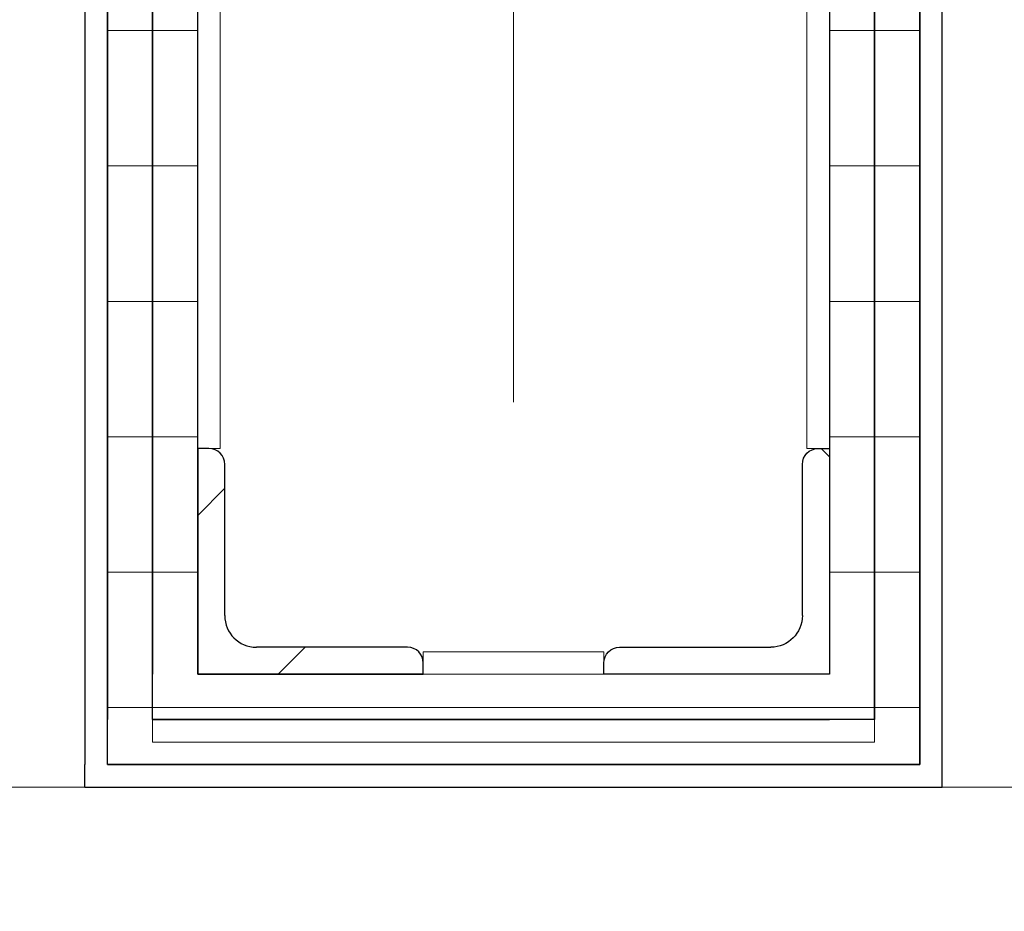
# Model space of a CAD drawing. Header units: millimetres. Extents: x 53458 to 260960, y -123310 to -86797.
# Tile 253 of 256: x 77896 to 78114, y -118905 to -118708. Entities that reach past the tile are written whole.
import ezdxf
from ezdxf.enums import TextEntityAlignment as Align

# ---------------------------------------------------------------- set-up
doc = ezdxf.new("R2010")
doc.units = ezdxf.units.MM
doc.header["$MEASUREMENT"] = 0
doc.linetypes.add('Przerywana podwójnie', pattern=[295, 125, -50, 70.00000000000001, -50])
doc.linetypes.add('Wipeout_Contour', pattern=[1000, 0, -1000])
for name, color, linetype in [('Nowe_A-Balkony', 7, 'Continuous'), ('Nowe_A-Balkony-Słupy', 7, 'Continuous'), ('Nowe_A-Osi', 7, 'Continuous'), ('Nowe_A-Wymiary-Zewnętrzne', 7, 'Continuous')]:
    doc.layers.add(name, color=color, linetype=linetype)
for name, color, linetype, lineweight in [('Nowe_A-Balkony-Słupy_Nr_pióra__27', 7, 'Continuous', 25), ('Nowe_A-Balkony-Słupy_Nr_pióra__28', 7, 'Continuous', 25), ('Nowe_A-Balkony-Słupy_Nr_pióra__87', 7, 'Continuous', 13), ('Nowe_A-Balkony-Słupy_Nr_pióra__89', 7, 'Continuous', 13), ('Nowe_A-Balkony_Nr_pióra__89', 7, 'Continuous', 13), ('Nowe_A-Osi_Nr_pióra__20', 1, 'Continuous', 13), ('Nowe_A-Osi_Nr_pióra__6', 5, 'Continuous', 13), ('Nowe_A-Wymiary-Zewnętrzne_Nr_pióra__46', 5, 'Continuous', 15)]:
    doc.layers.add(name, color=color, linetype=linetype, lineweight=lineweight)
doc.layers.add('Nowe_A-Wymiary-Zewnętrzne_Nr_pióra__45', color=7, linetype='Continuous', lineweight=15, true_color=0x40a5ff)
doc.layers.add('Nowe_A-Wymiary-Zewnętrzne_Nr_pióra__85', color=7, linetype='Continuous', lineweight=13, true_color=0x80c2ff)
doc.styles.add('STYL_AUTOMATYCZNY_1', font='arial.ttf')
doc.styles.add('STYL_AUTOMATYCZNY_2', font='arial.ttf')
doc.dimstyles.new('STYL_AUTOMATYCZNY__1', dxfattribs={"dimtxt": 125, "dimasz": 47.5, "dimexe": 0.18, "dimexo": 20, "dimgap": 0, "dimtad": 1, "dimtih": 1, "dimtoh": 1, "dimdec": 1, "dimlfac": 0.1, "dimzin": 0, "dimdsep": 46, "dimtxsty": 'STYL_AUTOMATYCZNY_2', "dimblk": 'ARROWHEAD_11', "dimblk1": 'ARROWHEAD_11', "dimblk2": 'ARROWHEAD_11', "dimcen": 0.09, "dimclrd": 256, "dimclre": 256, "dimclrt": 5, "dimadec": 1, "dimazin": 0, "dimtfac": 1, "dimtdec": 4, "dimtmove": 0, "dimatfit": 3, "dimfxl": 0, "dimtolj": 1, "dimtzin": 0, "dimarcsym": 0})
doc.dimstyles.new('STYL_AUTOMATYCZNY__2', dxfattribs={"dimtxt": 125, "dimasz": 47.5, "dimexe": 0.18, "dimexo": 20, "dimgap": 0, "dimtad": 1, "dimdec": 1, "dimlfac": 0.1, "dimzin": 0, "dimdsep": 46, "dimtxsty": 'STYL_AUTOMATYCZNY_2', "dimblk": 'ARROWHEAD_11', "dimblk1": 'ARROWHEAD_11', "dimblk2": 'ARROWHEAD_11', "dimcen": 0.09, "dimclrd": 256, "dimclre": 256, "dimclrt": 5, "dimadec": 1, "dimazin": 0, "dimtfac": 1, "dimtdec": 4, "dimtmove": 0, "dimatfit": 3, "dimfxl": 0, "dimtolj": 1, "dimtzin": 0, "dimarcsym": 0})
pattern_1 = [(0, (0, 0), (0, 30.0000011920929), [])]
pattern_2 = [(0, (0, 0), (0, 86.60254037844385), [0, -50]), (0, (25, 43.30126941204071), (0, 86.60254037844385), [0, -50])]

# ---------------------------------------------------------------- blocks, each defined once
blk = doc.blocks.new('Ściana_2', base_point=(77925.07224493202, -118862.5979270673))
at = {"color": 254, "linetype": 'Wipeout_Contour', "lineweight": 0, "ltscale": 568699.6720881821}
blk.add_wipeout([(77925.072244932, -118867.5979270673), (78085.07224493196, -118867.5979270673), (78085.07224493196, -118862.5979270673), (77925.072244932, -118862.5979270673)], dxfattribs=at).dxf.layer = 'Nowe_A-Balkony-Słupy'
at = {"layer": 'Nowe_A-Balkony-Słupy_Nr_pióra__87', "color": 7, "linetype": 'Continuous', "lineweight": 13, "flags": 128}
for points in [[(78085.07224493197, -118862.5979270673), (77925.07224493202, -118862.5979270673)], [(77925.07224493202, -118862.5979270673), (77925.07224493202, -118867.5979270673)], [(78085.07224493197, -118867.5979270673), (78085.07224493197, -118862.5979270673)], [(77925.07224493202, -118867.5979270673), (78085.07224493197, -118867.5979270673)]]:
    blk.add_lwpolyline(points, dxfattribs=at)
blk = doc.blocks.new('Strop_1', base_point=(90780.07224493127, -117167.5979916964))
at = {"layer": 'Nowe_A-Balkony_Nr_pióra__89', "color": 7, "linetype": 'Continuous', "lineweight": 13, "flags": 128}
blk.add_lwpolyline([(90780.07224493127, -117167.5979916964), (90780.07224493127, -118877.5979063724), (65230.07224493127, -118877.5979063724), (65230.07224493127, -117167.5979916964)], close=True, dxfattribs=at)
blk = doc.blocks.new('Strop_9', base_point=(77935.072244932, -118852.5979270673))
at = {"layer": 'Nowe_A-Balkony-Słupy_Nr_pióra__89', "color": 7, "linetype": 'Continuous', "lineweight": 13, "flags": 128}
blk.add_lwpolyline([(77935.072244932, -118852.5979270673), (77935.072244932, -118532.5979270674), (78075.07224493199, -118532.5979270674), (78075.07224493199, -118852.5979270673)], close=True, dxfattribs=at)
blk = doc.blocks.new('Strop_10', base_point=(77935.072244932, -118852.5979270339))
at = {"layer": 'Nowe_A-Balkony-Słupy_Nr_pióra__89', "color": 7, "linetype": 'Continuous', "lineweight": 13, "flags": 128}
blk.add_lwpolyline([(77935.072244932, -118852.5979270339), (77935.072244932, -118532.597927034), (78075.07224493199, -118532.597927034), (78075.07224493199, -118852.5979270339)], close=True, dxfattribs=at)
blk = doc.blocks.new('Ściana_100', base_point=(78075.07224493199, -118532.5979270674))
at = {"layer": 'Nowe_A-Balkony-Słupy', "linetype": 'Continuous', "lineweight": 0, "true_color": 0x000000}
h = blk.add_hatch(dxfattribs=at)
h.set_pattern_fill('Sklejka', color=18, style=0, pattern_type=2)
h.set_pattern_definition(pattern_1)
h.paths.add_polyline_path([(78075.07224493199, -118532.5979270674), (78085.07224493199, -118522.5979270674), (78075.07224493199, -118522.5979270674)])
h = blk.add_hatch(dxfattribs=at)
h.set_pattern_fill('Sklejka', color=18, style=0, pattern_type=2)
h.set_pattern_definition(pattern_1)
h.paths.add_polyline_path([(78075.07224493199, -118532.5979270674), (78085.072244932, -118532.5979270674), (78085.072244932, -118522.5979270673)])
h = blk.add_hatch(dxfattribs=at)
h.set_pattern_fill('Sklejka', color=18, style=0, pattern_type=2)
h.set_pattern_definition(pattern_1)
h.paths.add_polyline_path([(78075.07224493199, -118532.5979270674), (78075.07224493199, -118852.5979270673), (78085.07224493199, -118852.5979270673), (78085.07224493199, -118532.5979270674)])
h = blk.add_hatch(dxfattribs=at)
h.set_pattern_fill('Sklejka', color=18, style=0, pattern_type=2)
h.set_pattern_definition(pattern_1)
h.paths.add_polyline_path([(78075.07224493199, -118862.5979270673), (78085.07224493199, -118862.5979270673), (78075.07224493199, -118852.5979270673)])
h = blk.add_hatch(dxfattribs=at)
h.set_pattern_fill('Sklejka', color=18, style=0, pattern_type=2)
h.set_pattern_definition(pattern_1)
h.paths.add_polyline_path([(78075.07224493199, -118852.5979270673), (78085.07224493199, -118862.5979270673), (78085.07224493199, -118852.5979270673)])
at = {"layer": 'Nowe_A-Balkony-Słupy_Nr_pióra__27', "color": 7, "linetype": 'Continuous', "lineweight": 25, "flags": 128}
for points in [[(78085.07224493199, -118522.5979270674), (78075.07224493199, -118522.5979270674)], [(78085.07224493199, -118862.5979270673), (78085.07224493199, -118522.5979270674)], [(78075.07224493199, -118532.5979270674), (78075.07224493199, -118852.5979270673)], [(78085.07224493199, -118862.5979270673), (78075.07224493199, -118862.5979270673)]]:
    blk.add_lwpolyline(points, dxfattribs=at)
blk = doc.blocks.new('Ściana_104', base_point=(77935.072244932, -118852.5979270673))
at = {"layer": 'Nowe_A-Balkony-Słupy', "linetype": 'Continuous', "lineweight": 0, "true_color": 0x000000}
h = blk.add_hatch(dxfattribs=at)
h.set_pattern_fill('Sklejka', color=18, style=0, pattern_type=2)
h.set_pattern_definition(pattern_1)
h.paths.add_polyline_path([(77925.07224493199, -118852.5979270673), (77925.07224493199, -118862.5979270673), (77935.072244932, -118852.5979270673)])
h = blk.add_hatch(dxfattribs=at)
h.set_pattern_fill('Sklejka', color=18, style=0, pattern_type=2)
h.set_pattern_definition(pattern_1)
h.paths.add_polyline_path([(77935.072244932, -118852.5979270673), (77925.072244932, -118862.5979270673), (77935.072244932, -118862.5979270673)])
h = blk.add_hatch(dxfattribs=at)
h.set_pattern_fill('Sklejka', color=18, style=0, pattern_type=2)
h.set_pattern_definition(pattern_1)
h.paths.add_polyline_path([(78075.07224493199, -118852.5979270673), (77935.072244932, -118852.5979270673), (77935.072244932, -118862.5979270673), (78075.07224493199, -118862.5979270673)])
at = {"layer": 'Nowe_A-Balkony-Słupy_Nr_pióra__27', "color": 7, "linetype": 'Continuous', "lineweight": 25, "flags": 128}
for points in [[(77925.072244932, -118862.5979270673), (77925.072244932, -118852.5979270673)], [(78075.07224493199, -118852.5979270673), (77935.072244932, -118852.5979270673)], [(77925.072244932, -118862.5979270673), (78075.07224493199, -118862.5979270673)]]:
    blk.add_lwpolyline(points, dxfattribs=at)
blk = doc.blocks.new('Ściana_105', base_point=(77925.07224493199, -118862.5979270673))
at = {"layer": 'Nowe_A-Balkony-Słupy', "linetype": 'Continuous', "lineweight": 0, "true_color": 0x000000}
h = blk.add_hatch(dxfattribs=at)
h.set_pattern_fill('Sklejka', color=18, style=0, pattern_type=2)
h.set_pattern_definition(pattern_1)
h.paths.add_polyline_path([(77915.07224493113, -118862.5979270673), (77915.07224493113, -118872.5979270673), (77925.07224493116, -118862.5979270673)])
h = blk.add_hatch(dxfattribs=at)
h.set_pattern_fill('Sklejka', color=18, style=0, pattern_type=2)
h.set_pattern_definition(pattern_1)
h.paths.add_polyline_path([(77925.07224493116, -118862.5979270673), (77915.07224493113, -118872.5979270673), (77925.07224493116, -118872.5979270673)])
h = blk.add_hatch(dxfattribs=at)
h.set_pattern_fill('Sklejka', color=18, style=0, pattern_type=2)
h.set_pattern_definition(pattern_1)
h.paths.add_polyline_path([(78085.07224493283, -118862.5979270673), (77925.07224493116, -118862.5979270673), (77925.07224493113, -118872.5979270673), (78085.07224493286, -118872.5979270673)])
h = blk.add_hatch(dxfattribs=at)
h.set_pattern_fill('Sklejka', color=18, style=0, pattern_type=2)
h.set_pattern_definition(pattern_1)
h.paths.add_polyline_path([(78085.07224493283, -118862.5979270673), (78095.07224493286, -118872.5979270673), (78095.07224493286, -118862.5979270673)])
h = blk.add_hatch(dxfattribs=at)
h.set_pattern_fill('Sklejka', color=18, style=0, pattern_type=2)
h.set_pattern_definition(pattern_1)
h.paths.add_polyline_path([(78085.07224493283, -118872.5979270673), (78095.07224493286, -118872.5979270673), (78085.07224493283, -118862.5979270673)])
at = {"layer": 'Nowe_A-Balkony-Słupy_Nr_pióra__27', "color": 7, "linetype": 'Continuous', "lineweight": 25, "flags": 128}
for points in [[(77915.07224493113, -118872.5979270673), (77915.07224493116, -118862.5979270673)], [(78085.07224493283, -118862.5979270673), (77925.07224493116, -118862.5979270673)], [(78095.07224493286, -118872.5979270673), (78095.07224493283, -118862.5979270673)], [(77915.07224493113, -118872.5979270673), (78095.07224493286, -118872.5979270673)]]:
    blk.add_lwpolyline(points, dxfattribs=at)
blk = doc.blocks.new('Ściana_106', base_point=(77915.07224493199, -118872.5979270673))
at = {"layer": 'Nowe_A-Balkony-Słupy', "linetype": 'Continuous', "lineweight": 0, "true_color": 0x000000}
h = blk.add_hatch(dxfattribs=at)
h.set_pattern_fill('Tynk', color=18, style=0, pattern_type=2)
h.set_pattern_definition(pattern_2)
h.paths.add_polyline_path([(77910.07224493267, -118872.5979270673), (77910.07224493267, -118877.5979270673), (77915.07224493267, -118872.5979270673)])
h = blk.add_hatch(dxfattribs=at)
h.set_pattern_fill('Tynk', color=18, style=0, pattern_type=2)
h.set_pattern_definition(pattern_2)
h.paths.add_polyline_path([(77915.07224493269, -118872.5979270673), (77910.07224493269, -118877.5979270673), (77915.07224493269, -118877.5979270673)])
h = blk.add_hatch(dxfattribs=at)
h.set_pattern_fill('Tynk', color=18, style=0, pattern_type=2)
h.set_pattern_definition(pattern_2)
h.paths.add_polyline_path([(78095.07224493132, -118872.5979270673), (77915.07224493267, -118872.5979270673), (77915.07224493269, -118877.5979270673), (78095.0722449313, -118877.5979270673)])
h = blk.add_hatch(dxfattribs=at)
h.set_pattern_fill('Tynk', color=18, style=0, pattern_type=2)
h.set_pattern_definition(pattern_2)
h.paths.add_polyline_path([(78095.07224493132, -118872.5979270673), (78100.07224493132, -118877.5979270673), (78100.07224493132, -118872.5979270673)])
h = blk.add_hatch(dxfattribs=at)
h.set_pattern_fill('Tynk', color=18, style=0, pattern_type=2)
h.set_pattern_definition(pattern_2)
h.paths.add_polyline_path([(78095.0722449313, -118877.5979270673), (78100.07224493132, -118877.5979270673), (78095.0722449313, -118872.5979270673)])
at = {"layer": 'Nowe_A-Balkony-Słupy_Nr_pióra__27', "color": 7, "linetype": 'Continuous', "lineweight": 25, "flags": 128}
for points in [[(77910.07224493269, -118877.5979270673), (77910.07224493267, -118872.5979270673)], [(78095.07224493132, -118872.5979270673), (77915.07224493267, -118872.5979270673)], [(78100.0722449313, -118877.5979270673), (78100.07224493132, -118872.5979270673)], [(77910.07224493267, -118877.5979270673), (78100.07224493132, -118877.5979270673)]]:
    blk.add_lwpolyline(points, dxfattribs=at)
blk = doc.blocks.new('Ściana_107', base_point=(77935.072244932, -118532.5979270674))
at = {"layer": 'Nowe_A-Balkony-Słupy', "linetype": 'Continuous', "lineweight": 0, "true_color": 0x000000}
h = blk.add_hatch(dxfattribs=at)
h.set_pattern_fill('Sklejka', color=18, style=0, pattern_type=2)
h.set_pattern_definition(pattern_1)
h.paths.add_polyline_path([(77935.072244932, -118852.5979270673), (77935.072244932, -118532.5979270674), (77925.072244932, -118532.5979270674), (77925.072244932, -118852.5979270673)])
at = {"layer": 'Nowe_A-Balkony-Słupy_Nr_pióra__27', "color": 7, "linetype": 'Continuous', "lineweight": 25, "flags": 128}
for points in [[(77925.072244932, -118532.5979270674), (77925.072244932, -118852.5979270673)], [(77935.072244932, -118852.5979270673), (77935.072244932, -118532.5979270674)]]:
    blk.add_lwpolyline(points, dxfattribs=at)
blk = doc.blocks.new('Ściana_108', base_point=(78085.07224493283, -118862.5979270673))
at = {"layer": 'Nowe_A-Balkony-Słupy', "linetype": 'Continuous', "lineweight": 0, "true_color": 0x000000}
h = blk.add_hatch(dxfattribs=at)
h.set_pattern_fill('Sklejka', color=18, style=0, pattern_type=2)
h.set_pattern_definition(pattern_1)
h.paths.add_polyline_path([(78085.07224493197, -118522.5979270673), (78085.07224493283, -118862.5979270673), (78095.07224493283, -118862.5979270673), (78095.07224493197, -118522.5979270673)])
at = {"layer": 'Nowe_A-Balkony-Słupy_Nr_pióra__27', "color": 7, "linetype": 'Continuous', "lineweight": 25, "flags": 128}
for points in [[(78085.07224493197, -118522.5979270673), (78085.07224493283, -118862.5979270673)], [(78095.07224493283, -118862.5979270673), (78095.07224493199, -118522.5979270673)]]:
    blk.add_lwpolyline(points, dxfattribs=at)
blk = doc.blocks.new('Ściana_109', base_point=(77925.07224493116, -118862.5979270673))
at = {"layer": 'Nowe_A-Balkony-Słupy', "linetype": 'Continuous', "lineweight": 0, "true_color": 0x000000}
h = blk.add_hatch(dxfattribs=at)
h.set_pattern_fill('Sklejka', color=18, style=0, pattern_type=2)
h.set_pattern_definition(pattern_1)
h.paths.add_polyline_path([(77925.07224493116, -118862.5979270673), (77925.07224493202, -118522.5979270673), (77915.072244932, -118522.5979270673), (77915.07224493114, -118862.5979270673)])
at = {"layer": 'Nowe_A-Balkony-Słupy_Nr_pióra__27', "color": 7, "linetype": 'Continuous', "lineweight": 25, "flags": 128}
for points in [[(77915.072244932, -118522.5979270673), (77915.07224493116, -118862.5979270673)], [(77925.07224493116, -118862.5979270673), (77925.07224493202, -118522.5979270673)]]:
    blk.add_lwpolyline(points, dxfattribs=at)
blk = doc.blocks.new('Ściana_110', base_point=(78095.07224493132, -118872.5979270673))
at = {"layer": 'Nowe_A-Balkony-Słupy', "linetype": 'Continuous', "lineweight": 0, "true_color": 0x000000}
h = blk.add_hatch(dxfattribs=at)
h.set_pattern_fill('Tynk', color=18, style=0, pattern_type=2)
h.set_pattern_definition(pattern_2)
h.paths.add_polyline_path([(78095.072244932, -118512.5979270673), (78095.07224493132, -118872.5979270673), (78100.07224493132, -118872.5979270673), (78100.07224493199, -118512.5979270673)])
at = {"layer": 'Nowe_A-Balkony-Słupy_Nr_pióra__27', "color": 7, "linetype": 'Continuous', "lineweight": 25, "flags": 128}
for points in [[(78095.072244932, -118512.5979270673), (78095.07224493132, -118872.5979270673)], [(78100.07224493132, -118872.5979270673), (78100.07224493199, -118512.5979270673)]]:
    blk.add_lwpolyline(points, dxfattribs=at)
blk = doc.blocks.new('Ściana_111', base_point=(77915.07224493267, -118872.5979270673))
at = {"layer": 'Nowe_A-Balkony-Słupy', "linetype": 'Continuous', "lineweight": 0, "true_color": 0x000000}
h = blk.add_hatch(dxfattribs=at)
h.set_pattern_fill('Tynk', color=18, style=0, pattern_type=2)
h.set_pattern_definition(pattern_2)
h.paths.add_polyline_path([(77915.07224493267, -118872.5979270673), (77915.07224493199, -118512.5979270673), (77910.07224493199, -118512.5979270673), (77910.07224493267, -118872.5979270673)])
at = {"layer": 'Nowe_A-Balkony-Słupy_Nr_pióra__27', "color": 7, "linetype": 'Continuous', "lineweight": 25, "flags": 128}
for points in [[(77910.072244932, -118512.5979270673), (77910.07224493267, -118872.5979270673)], [(77915.07224493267, -118872.5979270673), (77915.07224493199, -118512.5979270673)]]:
    blk.add_lwpolyline(points, dxfattribs=at)
blk = doc.blocks.new('Ściana_112', base_point=(78075.07224493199, -118802.5979270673))
at = {"color": 254, "linetype": 'Wipeout_Contour', "lineweight": 0, "ltscale": 568271.2457982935}
blk.add_wipeout([(78075.07224493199, -118802.5979270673), (78075.07224493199, -118582.59792706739), (78070.07224493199, -118582.59792706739), (78070.07224493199, -118802.5979270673)], dxfattribs=at).dxf.layer = 'Nowe_A-Balkony-Słupy'
at = {"layer": 'Nowe_A-Balkony-Słupy_Nr_pióra__87', "color": 7, "linetype": 'Continuous', "lineweight": 13, "flags": 128}
for points in [[(78075.07224493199, -118582.5979270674), (78070.07224493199, -118582.5979270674)], [(78070.07224493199, -118582.5979270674), (78070.07224493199, -118802.5979270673)], [(78075.07224493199, -118802.5979270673), (78075.07224493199, -118582.5979270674)], [(78070.07224493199, -118802.5979270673), (78075.07224493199, -118802.5979270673)]]:
    blk.add_lwpolyline(points, dxfattribs=at)
blk = doc.blocks.new('Ściana_113', base_point=(78075.07224493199, -118802.5979270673))
at = {"color": 254, "linetype": 'Wipeout_Contour', "lineweight": 0, "ltscale": 568271.2457982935}
blk.add_wipeout([(78075.07224493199, -118802.5979270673), (78075.07224493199, -118582.59792706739), (78070.07224493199, -118582.59792706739), (78070.07224493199, -118802.5979270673)], dxfattribs=at).dxf.layer = 'Nowe_A-Balkony-Słupy'
at = {"layer": 'Nowe_A-Balkony-Słupy_Nr_pióra__87', "color": 7, "linetype": 'Continuous', "lineweight": 13, "flags": 128}
for points in [[(78075.07224493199, -118582.5979270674), (78070.07224493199, -118582.5979270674)], [(78070.07224493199, -118582.5979270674), (78070.07224493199, -118802.5979270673)], [(78075.07224493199, -118802.5979270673), (78075.07224493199, -118582.5979270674)], [(78070.07224493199, -118802.5979270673), (78075.07224493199, -118802.5979270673)]]:
    blk.add_lwpolyline(points, dxfattribs=at)
blk = doc.blocks.new('Ściana_114', base_point=(77935.072244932, -118802.5979270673))
at = {"color": 254, "linetype": 'Wipeout_Contour', "lineweight": 0, "ltscale": 567974.6708678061}
blk.add_wipeout([(77940.072244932, -118802.5979270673), (77940.072244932, -118582.59792706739), (77935.072244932, -118582.59792706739), (77935.072244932, -118802.5979270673)], dxfattribs=at).dxf.layer = 'Nowe_A-Balkony-Słupy'
at = {"layer": 'Nowe_A-Balkony-Słupy_Nr_pióra__87', "color": 7, "linetype": 'Continuous', "lineweight": 13, "flags": 128}
for points in [[(77940.072244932, -118582.5979270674), (77935.072244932, -118582.5979270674)], [(77935.072244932, -118582.5979270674), (77935.072244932, -118802.5979270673)], [(77940.072244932, -118802.5979270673), (77940.072244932, -118582.5979270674)], [(77935.072244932, -118802.5979270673), (77940.072244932, -118802.5979270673)]]:
    blk.add_lwpolyline(points, dxfattribs=at)
blk = doc.blocks.new('Ściana_115', base_point=(77935.072244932, -118802.5979270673))
at = {"color": 254, "linetype": 'Wipeout_Contour', "lineweight": 0, "ltscale": 567974.670867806}
blk.add_wipeout([(77940.072244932, -118802.5979270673), (77940.072244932, -118582.59792706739), (77935.072244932, -118582.59792706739), (77935.072244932, -118802.5979270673)], dxfattribs=at).dxf.layer = 'Nowe_A-Balkony-Słupy'
at = {"layer": 'Nowe_A-Balkony-Słupy_Nr_pióra__87', "color": 7, "linetype": 'Continuous', "lineweight": 13, "flags": 128}
for points in [[(77940.072244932, -118582.5979270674), (77935.072244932, -118582.5979270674)], [(77935.072244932, -118582.5979270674), (77935.072244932, -118802.5979270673)], [(77940.072244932, -118802.5979270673), (77940.072244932, -118582.5979270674)], [(77935.072244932, -118802.5979270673), (77940.072244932, -118802.5979270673)]]:
    blk.add_lwpolyline(points, dxfattribs=at)
blk = doc.blocks.new('Ściana_116', base_point=(77985.07224493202, -118852.5979270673))
at = {"color": 254, "linetype": 'Wipeout_Contour', "lineweight": 0, "ltscale": 568649.450754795}
blk.add_wipeout([(77985.072244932, -118852.5979270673), (78025.07224493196, -118852.5979270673), (78025.07224493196, -118847.5979270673), (77985.072244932, -118847.5979270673)], dxfattribs=at).dxf.layer = 'Nowe_A-Balkony-Słupy'
at = {"layer": 'Nowe_A-Balkony-Słupy_Nr_pióra__87', "color": 7, "linetype": 'Continuous', "lineweight": 13, "flags": 128}
for points in [[(78025.07224493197, -118847.5979270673), (77985.07224493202, -118847.5979270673)], [(77985.07224493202, -118847.5979270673), (77985.07224493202, -118852.5979270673)], [(78025.07224493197, -118852.5979270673), (78025.07224493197, -118847.5979270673)], [(77985.07224493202, -118852.5979270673), (78025.07224493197, -118852.5979270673)]]:
    blk.add_lwpolyline(points, dxfattribs=at)
blk = doc.blocks.new('Ściana_117', base_point=(77985.07224493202, -118852.5979270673))
at = {"color": 254, "linetype": 'Wipeout_Contour', "lineweight": 0, "ltscale": 568649.450754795}
blk.add_wipeout([(77985.072244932, -118852.5979270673), (78025.07224493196, -118852.5979270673), (78025.07224493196, -118847.5979270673), (77985.072244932, -118847.5979270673)], dxfattribs=at).dxf.layer = 'Nowe_A-Balkony-Słupy'
at = {"layer": 'Nowe_A-Balkony-Słupy_Nr_pióra__87', "color": 7, "linetype": 'Continuous', "lineweight": 13, "flags": 128}
for points in [[(78025.07224493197, -118847.5979270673), (77985.07224493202, -118847.5979270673)], [(77985.07224493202, -118847.5979270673), (77985.07224493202, -118852.5979270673)], [(78025.07224493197, -118852.5979270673), (78025.07224493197, -118847.5979270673)], [(77985.07224493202, -118852.5979270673), (78025.07224493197, -118852.5979270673)]]:
    blk.add_lwpolyline(points, dxfattribs=at)
blk = doc.blocks.new('Standardowy znacznik osi')
at = {"layer": 'Nowe_A-Osi_Nr_pióra__20', "color": 1, "linetype": 'Przerywana podwójnie', "lineweight": 13}
blk.add_line((23209.81777647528, 0), (24209.81777647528, 0), dxfattribs=at)
at = {"layer": 'Nowe_A-Osi_Nr_pióra__6', "color": 5, "lineweight": 13, "style": 'STYL_AUTOMATYCZNY_1'}
blk.add_attdef('AC_MarkerText_1', text='', height=400, rotation=90.00000000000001, dxfattribs=at).set_placement((-666.4285714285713, -91.42855331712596), align=Align.TOP_CENTER)
blk = doc.blocks.new('Słup kątownik symetrycz 27')
at = {"layer": 'Nowe_A-Balkony-Słupy', "linetype": 'Continuous', "lineweight": 0, "true_color": 0xffffff}
h = blk.add_hatch(dxfattribs=at)
h.set_pattern_fill('Stal', style=0, pattern_type=2)
h.set_pattern_definition([(45, (0, 0), (-79.5495128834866, 79.5495128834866), []), (45, (-26.51650429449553, 26.51650429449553), (-79.5495128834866, 79.5495128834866), [])])
h.paths.add_polyline_path([(25, -25), (25, -22.5, 0.414213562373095), (21.5, -19), (-12, -19, -0.414213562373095), (-19, -12), (-19, 21.5, 0.414213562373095), (-22.5, 25), (-25, 25), (-25, -25)])
at = {"layer": 'Nowe_A-Balkony-Słupy_Nr_pióra__28', "color": 7, "linetype": 'Continuous', "lineweight": 25}
for p, q in [((-22.5, 25), (-25, 25)), ((-25, 25), (-25, -25)), ((-19, -12), (-19, 21.5)), ((21.5, -19), (-12, -19)), ((25, -25), (25, -22.5)), ((-25, -25), (25, -25))]:
    blk.add_line(p, q, dxfattribs=at)
for centre, radius, start, end in [((-22.5, 21.5), 3.500000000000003, 0, 90), ((-12, -12), 7.000000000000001, 180, 270), ((21.5, -22.5), 3.500000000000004, 0, 90)]:
    blk.add_arc(centre, radius, start, end, dxfattribs=at)
blk = doc.blocks.new('*D620')
at = {"layer": 'Nowe_A-Wymiary-Zewnętrzne_Nr_pióra__45', "linetype": 'Continuous', "lineweight": 15, "true_color": 0x40a5ff}
for points in [[(71992.57227986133, -119360.1247868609), (71993.52378584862, -119364.9083297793), (71996.23344501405, -119368.9636217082), (72000.28873694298, -119371.6732808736), (72005.07227986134, -119372.6247868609), (72009.8558227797, -119371.6732808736), (72013.91111470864, -119368.9636217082), (72016.62077387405, -119364.9083297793), (72017.57227986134, -119360.1247868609), (72016.62077387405, -119355.3412439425), (72013.91111470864, -119351.2859520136), (72009.8558227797, -119348.5762928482), (72005.07227986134, -119347.6247868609), (72000.28873694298, -119348.5762928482), (71996.23344501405, -119351.2859520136), (71993.52378584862, -119355.3412439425)], [(77992.57224493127, -119360.1247868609), (77993.52375091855, -119364.9083297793), (77996.23341008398, -119368.9636217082), (78000.28870201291, -119371.6732808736), (78005.07224493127, -119372.6247868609), (78009.85578784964, -119371.6732808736), (78013.91107977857, -119368.9636217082), (78016.62073894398, -119364.9083297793), (78017.57224493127, -119360.1247868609), (78016.62073894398, -119355.3412439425), (78013.91107977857, -119351.2859520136), (78009.85578784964, -119348.5762928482), (78005.07224493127, -119347.6247868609), (78000.28870201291, -119348.5762928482), (77996.23341008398, -119351.2859520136), (77993.52375091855, -119355.3412439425)]]:
    blk.add_hatch(color=161, dxfattribs=at).paths.add_polyline_path(points)
at = {"layer": 'Nowe_A-Wymiary-Zewnętrzne_Nr_pióra__45', "color": 161, "linetype": 'Continuous', "lineweight": 15, "true_color": 0x40a5ff}
for centre in [(72005.07227986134, -119360.1247868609), (78005.07224493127, -119360.1247868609)]:
    blk.add_circle(centre, 12.5, dxfattribs=at)
at = {"layer": 'Nowe_A-Wymiary-Zewnętrzne_Nr_pióra__85', "color": 151, "linetype": 'Continuous', "lineweight": 13, "true_color": 0x80c2ff}
for p, q in [((72005.07227986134, -119347.6247868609), (72005.07227986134, -119313.2497868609)), ((78005.07224493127, -119347.6247868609), (78005.07224493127, -119313.2497868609)), ((72017.57227986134, -119360.1247868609), (77992.57224493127, -119360.1247868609)), ((72005.07227986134, -119406.9997868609), (72005.07227986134, -119372.6247868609)), ((78005.07224493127, -119406.9997868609), (78005.07224493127, -119372.6247868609))]:
    blk.add_line(p, q, dxfattribs=at)
at = {"layer": 'Nowe_A-Wymiary-Zewnętrzne_Nr_pióra__46', "color": 5, "lineweight": 15, "insert": (74790.57725047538, -119335.1247868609), "char_height": 125, "attachment_point": 7, "style": 'STYL_AUTOMATYCZNY_2'}
blk.add_mtext('\\A1;{\\pql;\\fArial|b0|i0|c238|p0;\\W1.000000;600,0}', dxfattribs=at)
blk = doc.blocks.new('ARROWHEAD_11')
at = {"color": 0, "linetype": 'Continuous', "lineweight": 0}
blk.add_line((0, 0), (-1, 0), dxfattribs=at)
at = {"color": 0, "linetype": 'Continuous', "lineweight": 0, "const_width": 0.25, "flags": 128}
blk.add_lwpolyline([(-0.125, 0, 1), (0.125, 0, 1)], format="xyb", close=True, dxfattribs=at)
blk = doc.blocks.new('*D621')
at = {"layer": 'Nowe_A-Wymiary-Zewnętrzne_Nr_pióra__45', "linetype": 'Continuous', "lineweight": 15, "true_color": 0x40a5ff}
for points in [[(77992.57224493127, -119360.1247868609), (77993.52375091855, -119364.9083297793), (77996.23341008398, -119368.9636217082), (78000.28870201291, -119371.6732808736), (78005.07224493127, -119372.6247868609), (78009.85578784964, -119371.6732808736), (78013.91107977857, -119368.9636217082), (78016.62073894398, -119364.9083297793), (78017.57224493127, -119360.1247868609), (78016.62073894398, -119355.3412439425), (78013.91107977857, -119351.2859520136), (78009.85578784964, -119348.5762928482), (78005.07224493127, -119347.6247868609), (78000.28870201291, -119348.5762928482), (77996.23341008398, -119351.2859520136), (77993.52375091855, -119355.3412439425)], [(83992.5722100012, -119360.1247868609), (83993.52371598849, -119364.9083297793), (83996.23337515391, -119368.9636217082), (84000.28866708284, -119371.6732808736), (84005.0722100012, -119372.6247868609), (84009.85575291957, -119371.6732808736), (84013.9110448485, -119368.9636217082), (84016.62070401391, -119364.9083297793), (84017.5722100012, -119360.1247868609), (84016.62070401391, -119355.3412439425), (84013.9110448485, -119351.2859520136), (84009.85575291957, -119348.5762928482), (84005.0722100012, -119347.6247868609), (84000.28866708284, -119348.5762928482), (83996.23337515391, -119351.2859520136), (83993.52371598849, -119355.3412439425)]]:
    blk.add_hatch(color=161, dxfattribs=at).paths.add_polyline_path(points)
at = {"layer": 'Nowe_A-Wymiary-Zewnętrzne_Nr_pióra__45', "color": 161, "linetype": 'Continuous', "lineweight": 15, "true_color": 0x40a5ff}
for centre in [(78005.07224493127, -119360.1247868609), (84005.0722100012, -119360.1247868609)]:
    blk.add_circle(centre, 12.5, dxfattribs=at)
at = {"layer": 'Nowe_A-Wymiary-Zewnętrzne_Nr_pióra__85', "color": 151, "linetype": 'Continuous', "lineweight": 13, "true_color": 0x80c2ff}
for p, q in [((78005.07224493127, -119347.6247868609), (78005.07224493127, -119313.2497868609)), ((84005.0722100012, -119347.6247868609), (84005.0722100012, -119313.2497868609)), ((78017.57224493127, -119360.1247868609), (83992.5722100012, -119360.1247868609)), ((78005.07224493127, -119406.9997868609), (78005.07224493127, -119372.6247868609)), ((84005.0722100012, -119406.9997868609), (84005.0722100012, -119372.6247868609))]:
    blk.add_line(p, q, dxfattribs=at)
at = {"layer": 'Nowe_A-Wymiary-Zewnętrzne_Nr_pióra__46', "color": 5, "lineweight": 15, "insert": (80790.5772155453, -119335.1247868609), "char_height": 125, "attachment_point": 7, "style": 'STYL_AUTOMATYCZNY_2'}
blk.add_mtext('\\A1;{\\pql;\\fArial|b0|i0|c238|p0;\\W1.000000;600,0}', dxfattribs=at)
blk = doc.blocks.new('*D629')
at = {"layer": 'Nowe_A-Wymiary-Zewnętrzne_Nr_pióra__45', "linetype": 'Continuous', "lineweight": 15, "true_color": 0x40a5ff}
for points in [[(77857.57224493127, -119576.1083088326), (77858.52375091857, -119580.891851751), (77861.23341008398, -119584.9471436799), (77865.28870201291, -119587.6568028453), (77870.07224493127, -119588.6083088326), (77874.85578784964, -119587.6568028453), (77878.91107977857, -119584.9471436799), (77881.620738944, -119580.891851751), (77882.57224493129, -119576.1083088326), (77881.620738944, -119571.3247659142), (77878.91107977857, -119567.2694739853), (77874.85578784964, -119564.5598148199), (77870.07224493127, -119563.6083088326), (77865.28870201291, -119564.5598148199), (77861.23341008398, -119567.2694739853), (77858.52375091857, -119571.3247659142)], [(78127.57224493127, -119576.1083088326), (78128.52375091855, -119580.891851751), (78131.23341008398, -119584.9471436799), (78135.28870201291, -119587.6568028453), (78140.07224493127, -119588.6083088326), (78144.85578784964, -119587.6568028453), (78148.91107977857, -119584.9471436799), (78151.620738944, -119580.891851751), (78152.57224493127, -119576.1083088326), (78151.620738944, -119571.3247659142), (78148.91107977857, -119567.2694739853), (78144.85578784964, -119564.5598148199), (78140.07224493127, -119563.6083088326), (78135.28870201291, -119564.5598148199), (78131.23341008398, -119567.2694739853), (78128.52375091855, -119571.3247659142)]]:
    blk.add_hatch(color=161, dxfattribs=at).paths.add_polyline_path(points)
at = {"layer": 'Nowe_A-Wymiary-Zewnętrzne_Nr_pióra__45', "color": 161, "linetype": 'Continuous', "lineweight": 15, "true_color": 0x40a5ff}
for centre in [(77870.07224493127, -119576.1083088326), (78140.07224493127, -119576.1083088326)]:
    blk.add_circle(centre, 12.5, dxfattribs=at)
at = {"layer": 'Nowe_A-Wymiary-Zewnętrzne_Nr_pióra__85', "color": 151, "linetype": 'Continuous', "lineweight": 13, "true_color": 0x80c2ff}
for p, q in [((77870.07224493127, -119563.6083088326), (77870.07224493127, -119529.2333088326)), ((78140.07224493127, -119563.6083088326), (78140.07224493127, -119529.2333088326)), ((77882.57224493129, -119576.1083088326), (78127.57224493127, -119576.1083088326)), ((77870.07224493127, -119622.9833088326), (77870.07224493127, -119588.6083088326)), ((78140.07224493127, -119622.9833088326), (78140.07224493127, -119588.6083088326))]:
    blk.add_line(p, q, dxfattribs=at)
blk = doc.blocks.new('*D634')
at = {"layer": 'Nowe_A-Wymiary-Zewnętrzne_Nr_pióra__45', "linetype": 'Continuous', "lineweight": 15, "true_color": 0x40a5ff}
for points in [[(64757.57224493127, -120008.075352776), (64758.52375091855, -120012.8588956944), (64761.23341008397, -120016.9141876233), (64765.28870201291, -120019.6238467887), (64770.07224493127, -120020.575352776), (64774.85578784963, -120019.6238467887), (64778.91107977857, -120016.9141876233), (64781.62073894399, -120012.8588956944), (64782.57224493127, -120008.075352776), (64781.62073894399, -120003.2918098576), (64778.91107977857, -119999.2365179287), (64774.85578784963, -119996.5268587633), (64770.07224493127, -119995.575352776), (64765.28870201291, -119996.5268587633), (64761.23341008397, -119999.2365179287), (64758.52375091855, -120003.2918098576)], [(91227.57224493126, -120008.075352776), (91228.52375091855, -120012.8588956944), (91231.23341008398, -120016.9141876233), (91235.28870201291, -120019.6238467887), (91240.07224493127, -120020.575352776), (91244.85578784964, -120019.6238467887), (91248.91107977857, -120016.9141876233), (91251.62073894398, -120012.8588956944), (91252.57224493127, -120008.075352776), (91251.62073894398, -120003.2918098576), (91248.91107977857, -119999.2365179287), (91244.85578784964, -119996.5268587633), (91240.07224493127, -119995.575352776), (91235.28870201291, -119996.5268587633), (91231.23341008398, -119999.2365179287), (91228.52375091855, -120003.2918098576)]]:
    blk.add_hatch(color=161, dxfattribs=at).paths.add_polyline_path(points)
at = {"layer": 'Nowe_A-Wymiary-Zewnętrzne_Nr_pióra__45', "color": 161, "linetype": 'Continuous', "lineweight": 15, "true_color": 0x40a5ff}
for centre in [(64770.07224493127, -120008.075352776), (91240.07224493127, -120008.075352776)]:
    blk.add_circle(centre, 12.5, dxfattribs=at)
at = {"layer": 'Nowe_A-Wymiary-Zewnętrzne_Nr_pióra__85', "color": 151, "linetype": 'Continuous', "lineweight": 13, "true_color": 0x80c2ff}
for p, q in [((64770.07224493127, -119995.575352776), (64770.07224493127, -119961.200352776)), ((91240.07224493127, -119995.575352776), (91240.07224493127, -119961.200352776)), ((64745.07224493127, -120008.075352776), (64757.57224493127, -120008.075352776)), ((64782.57224493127, -120008.075352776), (91227.57224493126, -120008.075352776)), ((91252.57224493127, -120008.075352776), (91265.07224493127, -120008.075352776)), ((64770.07224493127, -120054.950352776), (64770.07224493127, -120020.575352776)), ((91240.07224493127, -120054.950352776), (91240.07224493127, -120020.575352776))]:
    blk.add_line(p, q, dxfattribs=at)
at = {"layer": 'Nowe_A-Wymiary-Zewnętrzne_Nr_pióra__46', "color": 5, "lineweight": 15, "insert": (77719.09287589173, -119983.075352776), "char_height": 125, "attachment_point": 7, "style": 'STYL_AUTOMATYCZNY_2'}
blk.add_mtext('\\A1;{\\pql;\\fArial|b0|i0|c238|p0;\\W1.000000;2\xa0647,0}', dxfattribs=at)
blk = doc.blocks.new('*D645')
at = {"layer": 'Nowe_A-Wymiary-Zewnętrzne_Nr_pióra__45', "linetype": 'Continuous', "lineweight": 15, "true_color": 0x40a5ff}
for points in [[(77392.57224493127, -119792.0918308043), (77393.52375091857, -119796.8753737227), (77396.23341008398, -119800.9306656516), (77400.28870201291, -119803.640324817), (77405.07224493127, -119804.5918308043), (77409.85578784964, -119803.640324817), (77413.91107977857, -119800.9306656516), (77416.620738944, -119796.8753737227), (77417.57224493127, -119792.0918308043), (77416.620738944, -119787.3082878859), (77413.91107977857, -119783.252995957), (77409.85578784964, -119780.5433367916), (77405.07224493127, -119779.5918308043), (77400.28870201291, -119780.5433367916), (77396.23341008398, -119783.252995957), (77393.52375091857, -119787.3082878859)], [(78592.57224493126, -119792.0918308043), (78593.52375091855, -119796.8753737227), (78596.23341008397, -119800.9306656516), (78600.2887020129, -119803.640324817), (78605.07224493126, -119804.5918308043), (78609.85578784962, -119803.640324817), (78613.91107977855, -119800.9306656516), (78616.62073894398, -119796.8753737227), (78617.57224493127, -119792.0918308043), (78616.62073894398, -119787.3082878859), (78613.91107977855, -119783.252995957), (78609.85578784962, -119780.5433367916), (78605.07224493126, -119779.5918308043), (78600.2887020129, -119780.5433367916), (78596.23341008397, -119783.252995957), (78593.52375091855, -119787.3082878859)]]:
    blk.add_hatch(color=161, dxfattribs=at).paths.add_polyline_path(points)
at = {"layer": 'Nowe_A-Wymiary-Zewnętrzne_Nr_pióra__45', "color": 161, "linetype": 'Continuous', "lineweight": 15, "true_color": 0x40a5ff}
for centre in [(77405.07224493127, -119792.0918308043), (78605.07224493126, -119792.0918308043)]:
    blk.add_circle(centre, 12.5, dxfattribs=at)
at = {"layer": 'Nowe_A-Wymiary-Zewnętrzne_Nr_pióra__85', "color": 151, "linetype": 'Continuous', "lineweight": 13, "true_color": 0x80c2ff}
for p, q in [((77405.07224493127, -119779.5918308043), (77405.07224493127, -119745.2168308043)), ((78605.07224493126, -119779.5918308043), (78605.07224493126, -119745.2168308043)), ((77417.57224493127, -119792.0918308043), (78592.57224493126, -119792.0918308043)), ((77405.07224493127, -119838.9668308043), (77405.07224493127, -119804.5918308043)), ((78605.07224493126, -119838.9668308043), (78605.07224493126, -119804.5918308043))]:
    blk.add_line(p, q, dxfattribs=at)
at = {"layer": 'Nowe_A-Wymiary-Zewnętrzne_Nr_pióra__46', "color": 5, "lineweight": 15, "insert": (77790.57723301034, -119767.0918308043), "char_height": 125, "attachment_point": 7, "style": 'STYL_AUTOMATYCZNY_2'}
blk.add_mtext('\\A1;{\\pql;\\fArial|b0|i0|c238|p0;\\W1.000000;120,0}', dxfattribs=at)
blk = doc.blocks.new('*D689')
at = {"layer": 'Nowe_A-Wymiary-Zewnętrzne_Nr_pióra__45', "linetype": 'Continuous', "lineweight": 15, "true_color": 0x40a5ff}
for points in [[(93236.4915087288, -117377.597843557), (93237.44301471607, -117382.3813864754), (93240.1526738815, -117386.4366784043), (93244.20796581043, -117389.1463375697), (93248.9915087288, -117390.097843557), (93253.77505164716, -117389.1463375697), (93257.83034357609, -117386.4366784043), (93260.5400027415, -117382.3813864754), (93261.4915087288, -117377.597843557), (93260.5400027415, -117372.8143006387), (93257.83034357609, -117368.7590087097), (93253.77505164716, -117366.0493495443), (93248.9915087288, -117365.097843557), (93244.20796581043, -117366.0493495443), (93240.1526738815, -117368.7590087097), (93237.44301471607, -117372.8143006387)], [(93236.4915087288, -118877.5979270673), (93237.44301471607, -118882.3814699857), (93240.1526738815, -118886.4367619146), (93244.20796581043, -118889.14642108), (93248.9915087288, -118890.0979270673), (93253.77505164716, -118889.14642108), (93257.83034357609, -118886.4367619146), (93260.5400027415, -118882.3814699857), (93261.4915087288, -118877.5979270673), (93260.5400027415, -118872.814384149), (93257.83034357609, -118868.75909222), (93253.77505164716, -118866.0494330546), (93248.9915087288, -118865.0979270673), (93244.20796581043, -118866.0494330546), (93240.1526738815, -118868.75909222), (93237.44301471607, -118872.814384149)]]:
    blk.add_hatch(color=161, dxfattribs=at).paths.add_polyline_path(points)
at = {"layer": 'Nowe_A-Wymiary-Zewnętrzne_Nr_pióra__45', "color": 161, "linetype": 'Continuous', "lineweight": 15, "true_color": 0x40a5ff}
for centre in [(93248.9915087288, -117377.597843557), (93248.9915087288, -118877.5979270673)]:
    blk.add_circle(centre, 12.5, dxfattribs=at)
at = {"layer": 'Nowe_A-Wymiary-Zewnętrzne_Nr_pióra__85', "color": 151, "linetype": 'Continuous', "lineweight": 13, "true_color": 0x80c2ff}
for p, q in [((93236.4915087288, -117377.597843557), (93202.1165087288, -117377.597843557)), ((93295.8665087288, -117377.597843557), (93261.4915087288, -117377.597843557)), ((93248.9915087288, -118865.0979270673), (93248.9915087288, -117390.097843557)), ((93236.4915087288, -118877.5979270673), (93202.1165087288, -118877.5979270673)), ((93295.8665087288, -118877.5979270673), (93261.4915087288, -118877.5979270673)), ((93248.9915087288, -118902.5979270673), (93248.9915087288, -118890.0979270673))]:
    blk.add_line(p, q, dxfattribs=at)
at = {"layer": 'Nowe_A-Wymiary-Zewnętrzne_Nr_pióra__46', "color": 5, "lineweight": 15, "insert": (93223.99150872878, -118342.0928972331), "char_height": 125, "attachment_point": 7, "rotation": 90, "style": 'STYL_AUTOMATYCZNY_2'}
blk.add_mtext('\\A1;{\\pql;\\fArial|b0|i0|c238|p0;\\W1.000000;150,0}', dxfattribs=at)

msp = doc.modelspace()

# ---------------------------------------------------------------- block references
at = {"layer": 'Nowe_A-Balkony-Słupy', "color": 7, "lineweight": 25}
for name, p in [('Ściana_111', (77915.07224493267, -118872.5979270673)), ('Ściana_110', (78095.07224493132, -118872.5979270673)), ('Ściana_107', (77935.072244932, -118532.5979270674)), ('Ściana_2', (77925.07224493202, -118862.5979270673)), ('Ściana_106', (77915.07224493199, -118872.5979270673))]:
    msp.add_blockref(name, p, dxfattribs=at)
at = {"layer": 'Nowe_A-Balkony-Słupy', "color": 7, "linetype": 'Continuous', "lineweight": 13}
for name, p in [('Strop_9', (77935.072244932, -118852.5979270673)), ('Strop_10', (77935.072244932, -118852.5979270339))]:
    msp.add_blockref(name, p, dxfattribs=at)

# ---------------------------------------------------------------- next in the draw order: block references
at = {"layer": 'Nowe_A-Balkony', "color": 7, "linetype": 'Continuous', "lineweight": 13}
msp.add_blockref('Strop_1', (90780.07224493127, -117167.5979916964), dxfattribs=at)
at = {"layer": 'Nowe_A-Balkony-Słupy', "color": 7, "lineweight": 25}
for name, p in [('Ściana_109', (77925.07224493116, -118862.5979270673)), ('Ściana_100', (78075.07224493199, -118532.5979270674)), ('Ściana_108', (78085.07224493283, -118862.5979270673)), ('Ściana_104', (77935.072244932, -118852.5979270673)), ('Ściana_105', (77925.07224493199, -118862.5979270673))]:
    msp.add_blockref(name, p, dxfattribs=at)

# ---------------------------------------------------------------- next in the draw order: block references
for name, p in [('Ściana_114', (77935.072244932, -118802.5979270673)), ('Ściana_112', (78075.07224493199, -118802.5979270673)), ('Ściana_116', (77985.07224493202, -118852.5979270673))]:
    msp.add_blockref(name, p, dxfattribs=at)

# ---------------------------------------------------------------- next in the draw order: block references
for name, p in [('Ściana_115', (77935.072244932, -118802.5979270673)), ('Ściana_113', (78075.07224493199, -118802.5979270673)), ('Ściana_117', (77985.07224493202, -118852.5979270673))]:
    msp.add_blockref(name, p, dxfattribs=at)

# ---------------------------------------------------------------- next in the draw order: block references
at = {"layer": 'Nowe_A-Balkony-Słupy', "color": 7, "linetype": 'Continuous', "lineweight": 13, "zscale": 1000}
msp.add_blockref('Słup kątownik symetrycz 27', (77960.072244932, -118827.5979270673), dxfattribs=at)
at = {"layer": 'Nowe_A-Balkony-Słupy', "color": 7, "linetype": 'Continuous', "lineweight": 13, "xscale": -1, "zscale": 1000}
msp.add_blockref('Słup kątownik symetrycz 27', (78050.07224493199, -118827.5979270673), dxfattribs=at)
at = {"layer": 'Nowe_A-Osi', "color": 8, "linetype": 'Continuous', "lineweight": 13, "zscale": 1000, "rotation": 270}
msp.add_blockref('Standardowy znacznik osi', (78005.07224493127, -94582.4787611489), dxfattribs=at)

# ---------------------------------------------------------------- next in the draw order: dimensions: what is measured, and where the dimension line sits
at = {"layer": 'Nowe_A-Wymiary-Zewnętrzne', "color": 151, "linetype": 'Continuous', "lineweight": 13, "true_color": 0x80c2ff}
for base, p1, p2, picture, middle in [((91240.07224493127, -120008.075352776), (64770.07224493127, -98707.59784355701), (91240.07224493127, -98707.59784355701), '*D634', (78000.21413458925, -119920.575352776)), ((78140.07224493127, -119576.1083088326), (77870.07224493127, -100562.5968441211), (78140.07224493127, -100692.5968441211), '*D629', (77685.74475198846, -119488.6083088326)), ((78005.07224493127, -119360.1247868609), (72005.07227986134, -107442.5958496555), (78005.07224493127, -107442.5958496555), '*D620', (74999.9641341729, -119272.6247868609)), ((84005.0722100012, -119360.1247868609), (78005.07224493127, -107442.5958496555), (84005.0722100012, -107442.5958496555), '*D621', (80999.96409924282, -119272.6247868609)), ((78605.07224493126, -119792.0918308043), (77405.07224493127, -117167.597843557), (78605.07224493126, -117167.597843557), '*D645', (77999.96411670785, -119704.5918308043))]:
    dim = msp.add_linear_dim(base=base, p1=p1, p2=p2, dimstyle='STYL_AUTOMATYCZNY__1', dxfattribs=at)
    dim.commit()
    dim.dimension.update_dxf_attribs({"geometry": picture, "text_midpoint": middle, "dimtype": 160})
dim = msp.add_linear_dim(base=(93248.9915087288, -117377.597843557), p1=(64920.07224493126, -118877.5979270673), p2=(64770.07224493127, -117377.597843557), angle=90, dimstyle='STYL_AUTOMATYCZNY__2', dxfattribs=at)
dim.commit()
dim.dimension.update_dxf_attribs({"geometry": '*D689', "text_midpoint": (93161.49150872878, -118132.7060135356), "dimtype": 160, "text_rotation": 90})

doc.saveas('drawing.dxf')
